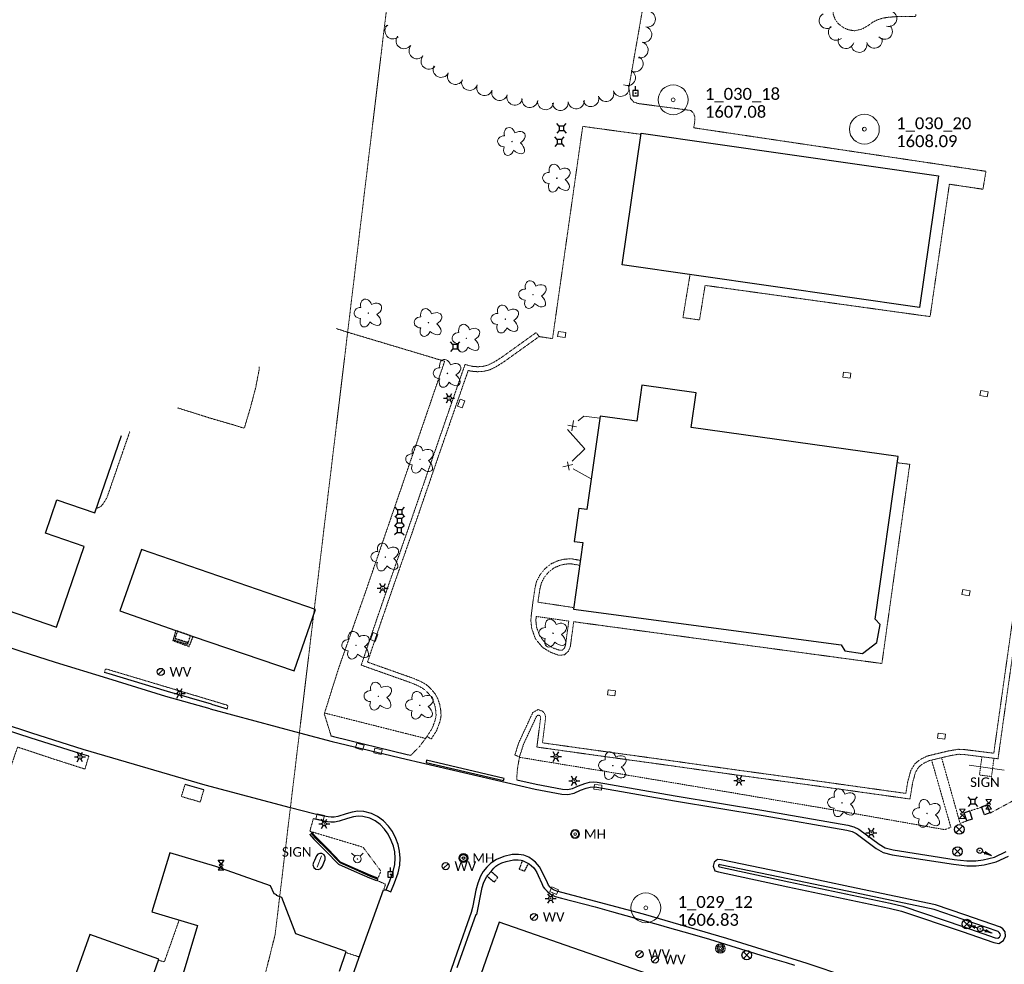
# Model space of a CAD drawing. Extents: x 386237 to 390135, y 96958 to 113752.
# Tile 23 of 116: x 387263 to 387758, y 99122 to 99596. Entities that reach past the tile are written whole.
import ezdxf
from ezdxf.enums import TextEntityAlignment as Align
from ezdxf.lldxf.tags import DXFTag

# ---------------------------------------------------------------- set-up
doc = ezdxf.new("R2010")
doc.units = 0
doc.header["$MEASUREMENT"] = 0
for name, pattern in [('Wisdot1', [0.0625, 0.03125, -0.03125]), ('Wisdot3', [0.1875, 0.125, -0.0625]), ('Wisdot5', [0.1, 0.05, -0.05])]:
    doc.linetypes.add(name, pattern=pattern)
for name, color, linetype, lineweight in [('E_BLD', 231, 'Continuous', 25), ('E_BLD_HvyDash', 231, 'Wisdot3', 25), ('E_BLD_Steps', 31, 'Wisdot1', 25), ('E_DRN', 41, 'Continuous', 18), ('E_DWY', 51, 'Wisdot3', 18), ('E_LAND_Vegetation', 81, 'Continuous', 18), ('E_LTG', 21, 'Continuous', 25), ('E_MAP_Limits', 81, 'Wisdot3', 18), ('E_MAP_PassPoints', 41, 'Continuous', 18), ('E_MISCPROP', 31, 'Continuous', 18), ('E_MISCPROP_Railing', 31, 'Continuous', 18), ('E_PATH_Sidewalk', 51, 'Wisdot5', 18), ('E_RDWY', 21, 'Continuous', 25), ('E_RDWY_AsphConc', 201, 'Continuous', 25), ('E_RDWY_C_and_G', 21, 'Continuous', 25), ('E_SGN', 21, 'Continuous', 18), ('E_SIG', 171, 'Continuous', 30), ('E_UTL_AG', 31, 'Continuous', 18), ('E_UTL_AG_Bold', 31, 'Continuous', 25), ('E_UTL_E_Bold', 231, 'Continuous', 25), ('E_UTL_EPowerPole', 231, 'Eelec', 25), ('E_UTL_MH', 31, 'Continuous', 18), ('E_UTL_SAN', 81, 'Continuous', 25), ('E_UTL_W', 171, 'Continuous', 25), ('E_UTL_WHydrant', 131, 'Continuous', 18), ('E_WAL', 41, 'Continuous', 25)]:
    doc.layers.add(name, color=color, linetype=linetype, lineweight=lineweight)
doc.styles.add('CalibriLight', font='calibril.ttf')
tags = doc.linetypes.add('Eelec', pattern='A,0.275,-0.05,["E",CalibriLight,S=0.07,R=0,X=-0.025,Y=-0.035],-0.05,0.875', length=1.25).pattern_tags.tags
tags[6] = DXFTag(74, 10)

# ---------------------------------------------------------------- blocks, each defined once
blk = doc.blocks.new('PP')
at = {"layer": 'E_MAP_PassPoints', "lineweight": 0}
for radius in [7.5, 0.96]:
    blk.add_circle((0, 0), radius, dxfattribs=at)
blk = doc.blocks.new('INLET')
at = {"color": 0, "linetype": 'ByBlock', "lineweight": -2, "transparency": 16777216, "flags": 128}
blk.add_lwpolyline([(-7.5, 10), (7.5, 10), (7.5, 0), (-7.5, 0)], close=True, dxfattribs=at)
blk = doc.blocks.new('LPOL')
at = {"color": 0, "linetype": 'ByBlock', "lineweight": -2, "transparency": 16777216}
for p, q in [((-4, 0), (-1.5, 0)), ((-0.75, 1.3), (-2, 3.46)), ((0.75, 1.3), (2, 3.46)), ((1.5, 0), (4, 0)), ((-2, -3.46), (-0.75, -1.3)), ((2, -3.46), (0.75, -1.3))]:
    blk.add_line(p, q, dxfattribs=at)
for radius in [1.5, 1.5, 1.5, 0.125]:
    blk.add_circle((0, 0), radius, dxfattribs=at)
blk = doc.blocks.new('MH')
at = {"color": 0, "linetype": 'ByBlock', "lineweight": -2, "transparency": 16777216}
for radius in [5, 4, 1.5]:
    blk.add_circle((0, 0), radius, dxfattribs=at)
at = {"color": 0, "linetype": 'ByBlock', "lineweight": -2, "transparency": 16777216, "style": 'CalibriLight'}
blk.add_text('MH', height=10.8, dxfattribs=at).set_placement((10, 0), align=Align.MIDDLE_LEFT)
blk = doc.blocks.new('MTR')
at = {"color": 0, "linetype": 'ByBlock', "lineweight": -2, "transparency": 16777216, "flags": 128}
for points in [[(-3.8, 6.5), (3.8, 6.5), (0, 1.2)], [(-3.8, -6.5), (3.8, -6.5), (0, -1.2)]]:
    blk.add_lwpolyline(points, close=True, dxfattribs=at)
at = {"color": 0, "linetype": 'ByBlock', "lineweight": -2, "transparency": 16777216}
blk.add_ellipse((0, 0), major_axis=(2.5, 0), ratio=0.5, dxfattribs=at)
blk = doc.blocks.new('PBX')
at = {"color": 0, "linetype": 'ByBlock', "lineweight": -2, "transparency": 16777216}
for p, q in [((4.9, 5.1), (-5.1, -5.1)), ((-5.1, 5), (5, -5.2))]:
    blk.add_line(p, q, dxfattribs=at)
blk.add_circle((0, 0), 7.21, dxfattribs=at)
blk = doc.blocks.new('PED')
at = {"color": 0, "linetype": 'ByBlock', "lineweight": -2, "transparency": 16777216}
for p, q in [((-2.5, 2.5), (-5.3, 5.3)), ((2.5, 2.5), (5.3, 5.3)), ((-2.5, -2.5), (-5.3, -5.3)), ((2.5, -2.5), (5.3, -5.3))]:
    blk.add_line(p, q, dxfattribs=at)
at = {"color": 0, "linetype": 'ByBlock', "lineweight": -2, "transparency": 16777216, "flags": 128}
blk.add_lwpolyline([(-2.5, -2.5), (2.5, -2.5), (2.5, 2.5), (-2.5, 2.5)], close=True, dxfattribs=at)
blk = doc.blocks.new('POLE')
at = {"color": 0, "linetype": 'ByBlock', "lineweight": -2, "transparency": 16777216}
for radius in [4.46, 3.35, 2.23, 1.12]:
    blk.add_circle((0, 0), radius, dxfattribs=at)
blk = doc.blocks.new('PPOL')
at = {"color": 0, "linetype": 'ByBlock', "lineweight": -2, "transparency": 16777216}
blk.add_line((-0.1, 4.5), (-0.1, 11.6), dxfattribs=at)
at = {"color": 0, "linetype": 'ByBlock', "lineweight": -2, "transparency": 16777216, "flags": 128}
blk.add_lwpolyline([(-4.6, -4.5), (4.4, -4.5), (4.4, 4.5), (-4.6, 4.5)], close=True, dxfattribs=at)
at = {"color": 0, "linetype": 'ByBlock', "lineweight": -2, "transparency": 16777216}
blk.add_circle((0, 0), 0.582, dxfattribs=at)
blk = doc.blocks.new('SIGN')
at = {"color": 0, "linetype": 'ByBlock', "lineweight": -2, "transparency": 16777216, "style": 'CalibriLight'}
blk.add_text('SIGN', height=12, dxfattribs=at).set_placement((0, 0), align=Align.MIDDLE_CENTER)
blk = doc.blocks.new('DTRE')
at = {"color": 0, "linetype": 'ByBlock', "lineweight": -2, "transparency": 16777216}
blk.add_circle((-0.18, 0), 0.183, dxfattribs=at)
for centre, major_axis, ratio in [((-1.87, 5.32), (1.36, -4.98), 0.782863), ((4.06, 2.74), (-5.27, -2.93), 0.691916), ((-5.87, 0.15), (4.93, -0.12), 0.832022), ((-2.49, -5.24), (1.8, 4.86), 0.716896), ((3.54, -3.71), (-5.01, 4.58), 0.560249)]:
    blk.add_ellipse(centre, major_axis=major_axis, ratio=ratio, start_param=1.570796, end_param=4.712389, dxfattribs=at)
blk = doc.blocks.new('SAMH')
at = {"color": 0, "linetype": 'ByBlock', "lineweight": -2, "transparency": 16777216}
for radius in [5, 4, 1.5]:
    blk.add_circle((0, 0), radius, dxfattribs=at)
at = {"color": 0, "linetype": 'ByBlock', "lineweight": -2, "transparency": 16777216, "style": 'CalibriLight'}
blk.add_text('MH', height=10.8, dxfattribs=at).set_placement((10, 0), align=Align.MIDDLE_LEFT)
blk = doc.blocks.new('WV')
at = {"color": 0, "linetype": 'ByBlock', "lineweight": -2, "transparency": 16777216}
blk.add_line((-2.8, -2.8), (2.8, 2.8), dxfattribs=at)
blk.add_circle((0, 0), 4, dxfattribs=at)
at = {"color": 0, "linetype": 'ByBlock', "lineweight": -2, "transparency": 16777216, "style": 'CalibriLight'}
blk.add_text('WV', height=10.8, dxfattribs=at).set_placement((10, 0), align=Align.MIDDLE_LEFT)
blk = doc.blocks.new('HYD')
at = {"color": 0, "linetype": 'ByBlock', "lineweight": -2, "transparency": 16777216}
for p, q in [((-3.8, 3.8), (-8.3, 8.3)), ((3.8, 3.8), (8.3, 8.3))]:
    blk.add_line(p, q, dxfattribs=at)
for radius in [5.48, 0.42]:
    blk.add_circle((0, 0), radius, dxfattribs=at)

msp = doc.modelspace()

# ---------------------------------------------------------------- linework, layer by layer
at = {"layer": 'E_BLD'}
for p, q in [((387566.2, 99473.28), (387575.7, 99539.42)), ((387575.7, 99539.42), (387725.21, 99517.92)), ((387725.21, 99517.92), (387715.7, 99451.79)), ((387725.21, 99517.92), (387725.21, 99517.92)), ((387715.7, 99451.79), (387566.2, 99473.28)), ((387566.2, 99473.28), (387566.2, 99473.28)), ((387715.7, 99451.79), (387715.7, 99451.79)), ((387576.03, 99412.77), (387573.47, 99394.59)), ((387603.38, 99408.93), (387576.03, 99412.77)), ((387600.93, 99391.48), (387603.38, 99408.93)), ((387603.38, 99408.93), (387603.38, 99408.93)), ((387555.03, 99397.19), (387548.41, 99350.12)), ((387573.47, 99394.59), (387555.03, 99397.19)), ((387555.03, 99397.19), (387555.03, 99397.19)), ((387573.47, 99394.59), (387573.47, 99394.59)), ((387704.93, 99376.85), (387600.93, 99391.48)), ((387600.93, 99391.48), (387600.93, 99391.48)), ((387301.04, 99348.55), (387314.4, 99387.39)), ((387693.43, 99295.06), (387704.93, 99376.85)), ((387276.13, 99338.25), (387281.93, 99355.12)), ((387281.93, 99355.12), (387281.93, 99355.12)), ((387281.93, 99355.12), (387301.04, 99348.55)), ((387544.37, 99350.69), (387542.04, 99334.13)), ((387548.41, 99350.12), (387544.37, 99350.69)), ((387544.37, 99350.69), (387544.37, 99350.69)), ((387548.41, 99350.12), (387548.41, 99350.12)), ((387295.59, 99331.55), (387276.13, 99338.25)), ((387546.44, 99333.66), (387541.68, 99300.12)), ((387542.04, 99334.13), (387542.04, 99334.13)), ((387542.04, 99334.13), (387546.44, 99333.66)), ((387281.64, 99291), (387295.59, 99331.55)), ((387295.59, 99331.55), (387295.59, 99331.55)), ((387324.37, 99330.01), (387313.62, 99299.17)), ((387411.88, 99299.96), (387324.37, 99330.01)), ((387219.99, 99312.2), (387281.64, 99291)), ((387313.62, 99299.17), (387341.71, 99289.39)), ((387401.28, 99269.07), (387411.88, 99299.96)), ((387541.68, 99300.12), (387676.3, 99282.19)), ((387541.68, 99300.12), (387541.68, 99300.12)), ((387695.84, 99292.35), (387693.43, 99295.06)), ((387693.43, 99295.06), (387693.43, 99295.06)), ((387281.64, 99291), (387281.64, 99291)), ((387341.71, 99289.39), (387350.44, 99286.32)), ((387694.27, 99283.26), (387695.84, 99292.35)), ((387695.84, 99292.35), (387695.84, 99292.35)), ((387350.44, 99286.32), (387401.28, 99269.07)), ((387687, 99277.84), (387694.27, 99283.26)), ((387676.3, 99282.19), (387676.3, 99282.19)), ((387676.3, 99282.19), (387678.15, 99279.22)), ((387678.15, 99279.22), (387678.15, 99279.22)), ((387678.15, 99279.22), (387687, 99277.84)), ((387687, 99277.84), (387687, 99277.84)), ((387338.65, 99177.61), (387329.7, 99147.93)), ((387361.81, 99170.62), (387338.65, 99177.61)), ((387389.34, 99160.92), (387361.81, 99170.62)), ((387391.2, 99156.88), (387389.34, 99160.92)), ((387392.47, 99156.38), (387391.2, 99156.88)), ((387392.38, 99156.1), (387392.47, 99156.38)), ((387394.95, 99155.15), (387392.38, 99156.1)), ((387402.13, 99136.77), (387394.95, 99155.15)), ((387329.7, 99147.93), (387352.68, 99141)), ((387352.68, 99141), (387329.15, 99062.97)), ((387504.22, 99142.72), (387457.88, 99010.66)), ((387638.07, 99096.24), (387504.22, 99142.72)), ((387298.38, 99136.44), (387278.06, 99078.95)), ((387333.2, 99124.14), (387298.38, 99136.44)), ((387427.34, 99127.9), (387402.13, 99136.77)), ((387312.89, 99066.64), (387333.2, 99124.14)), ((387333.2, 99124.14), (387333.2, 99124.14)), ((387423.93, 99118.11), (387427.34, 99127.9))]:
    msp.add_line(p, q, dxfattribs=at)
at = {"layer": 'E_BLD_HvyDash', "flags": 128}
for points in [[(387341.71, 99289.39), (387340.24, 99284.35)], [(387340.24, 99284.35), (387348.35, 99281.34)], [(387348.35, 99281.34), (387350.44, 99286.32)], [(387515.97, 99173.68), (387514.35, 99169.36)], [(387514.35, 99169.36), (387517.14, 99168.43)], [(387517.14, 99168.43), (387519.03, 99172.16)], [(387498.24, 99165.82), (387501.85, 99162.84)], [(387503.61, 99165.23), (387500.21, 99168.19)], [(387501.85, 99162.84), (387503.61, 99165.23)]]:
    msp.add_lwpolyline(points, dxfattribs=at)
at = {"layer": 'E_BLD_Steps', "flags": 128}
for points in [[(387341.36, 99285.44), (387342.56, 99288.99)], [(387349.07, 99286.72), (387342.56, 99288.99)], [(387341.14, 99284.39), (387341.4, 99285.26)], [(387347.61, 99282.29), (387341.14, 99284.39)], [(387341.36, 99285.44), (387347.93, 99283.3)], [(387341.4, 99285.26), (387341.36, 99285.44)], [(387347.88, 99283.14), (387341.4, 99285.26)], [(387347.61, 99282.29), (387347.88, 99283.14)], [(387347.88, 99283.14), (387347.93, 99283.3)], [(387347.93, 99283.3), (387349.07, 99286.72)]]:
    msp.add_lwpolyline(points, dxfattribs=at)
at = {"layer": 'E_DWY', "flags": 128}
for points in [[(387602.13, 99542.12), (387602.69, 99545.55), (387602.66, 99547.59), (387602.07, 99549.43), (387600.71, 99550.85), (387574.21, 99554.31), (387572.03, 99555.07), (387570.35, 99556.9), (387569.51, 99562.51), (387570.07, 99565.4), (387578.04, 99611.14), (387579.03, 99619.31), (387580.42, 99661.95), (387581.14, 99664.56), (387582.77, 99666.01), (387591.27, 99671.45), (387592.69, 99673.68), (387593.06, 99677.06), (387593.63, 99684.18), (387593.94, 99686.53), (387595.26, 99688.17), (387596.64, 99689.16), (387598.85, 99689.64), (387624.72, 99689.47), (387627.45, 99689.05), (387629.57, 99688.06), (387631.87, 99686.65), (387634.57, 99685.78), (387643.57, 99685.23), (387644.45, 99685.23), (387645.01, 99684.54), (387645.22, 99682.89), (387642.52, 99632.49), (387642.84, 99631.35), (387673.7, 99609.75), (387673.92, 99607.95), (387673.27, 99606.15), (387672.53, 99603.69), (387672.06, 99601.53), (387672.36, 99598.86), (387673.45, 99596.26), (387674.99, 99594.35), (387677.48, 99592.45), (387679.9, 99591.41), (387683.07, 99590.88), (387687, 99591.86), (387689.98, 99593.64), (387692.24, 99595.29), (387694.55, 99596.43), (387697.25, 99597.23), (387699.55, 99597.65), (387704.1, 99598.03), (387713.78, 99598.11), (387713.77, 99599.26)], [(387524.38, 99437.15), (387531.14, 99436.11), (387546.31, 99542.83), (387575.62, 99538.84)], [(387600.28, 99468.38), (387596.7, 99446.69), (387605.05, 99445.5), (387607.85, 99462.88), (387721, 99447.19), (387730.69, 99513.75), (387747.57, 99511.23), (387749.09, 99520.25), (387602.13, 99542.12)], [(387514.53, 99225.91), (387512.15, 99226.68), (387514.21, 99233.06), (387521.21, 99248.12), (387523.83, 99249.59), (387526.1, 99248.76), (387527.31, 99247.36), (387527.7, 99245.77), (387526.05, 99232.88), (387553.09, 99229.09), (387587.79, 99224.31), (387622.72, 99219.37), (387662.59, 99213.92), (387708.8, 99207.45), (387709.79, 99213.5), (387711.29, 99218.97), (387713.35, 99222.37), (387716.13, 99224.57), (387719.56, 99226.24), (387730.27, 99228.81), (387735.15, 99229.64), (387738.42, 99229.47), (387753.02, 99227.64), (387757.36, 99258.54), (387763.56, 99302.36), (387770.21, 99349.84), (387774.98, 99384.14), (387777.35, 99401.49), (387768.74, 99402.58), (387766.58, 99403.48), (387764.75, 99405.28), (387763.7, 99407.68), (387763.45, 99409.92), (387763.55, 99411.33), (387764.05, 99416.08), (387765.36, 99418.24), (387767.52, 99420.05), (387769.98, 99420.65), (387771.78, 99420.74), (387783.9, 99419.29), (387786.99, 99444.62), (387789.88, 99468.53), (387790.86, 99477.67), (387776.19, 99478.98), (387774.05, 99479.8), (387772.71, 99481.92), (387772.32, 99483.78), (387772.54, 99485.85), (387773.71, 99487.83), (387775.57, 99489.29), (387777.24, 99489.7), (387778.85, 99489.99), (387787.23, 99490.42), (387792.11, 99490.31), (387796.27, 99489.57), (387800.11, 99488.38), (387804.02, 99486.62), (387802.99, 99484.34)], [(387514.53, 99225.91), (387516.54, 99232.15), (387523.13, 99246.33), (387524.05, 99246.85), (387524.64, 99246.63), (387525.02, 99246.19), (387525.16, 99245.63), (387523.26, 99230.75), (387552.75, 99226.62), (387587.45, 99221.83), (387622.38, 99216.89), (387662.25, 99211.44), (387710.88, 99204.64), (387712.24, 99212.96), (387713.61, 99217.97), (387715.26, 99220.69), (387717.47, 99222.45), (387720.41, 99223.87), (387730.78, 99226.36), (387735.3, 99227.13), (387738.2, 99226.98), (387755.15, 99224.86), (387759.83, 99258.19), (387766.04, 99302.01), (387772.68, 99349.5), (387777.46, 99383.8), (387780.17, 99403.65), (387769.39, 99405.02), (387767.99, 99405.6), (387766.84, 99406.73), (387766.14, 99408.33), (387765.96, 99409.98), (387766.04, 99411.12), (387766.48, 99415.26), (387767.28, 99416.6), (387768.67, 99417.76), (387770.34, 99418.16), (387771.69, 99418.23), (387786.08, 99416.51), (387789.48, 99444.32), (387792.37, 99468.24), (387793.62, 99479.93), (387776.76, 99481.44), (387775.72, 99481.84), (387775.06, 99482.88), (387774.85, 99483.91), (387774.97, 99485.05), (387775.62, 99486.16), (387776.69, 99486.99), (387777.76, 99487.25), (387779.13, 99487.5), (387787.27, 99487.92), (387791.86, 99487.82), (387795.68, 99487.14), (387799.22, 99486.03), (387802.99, 99484.34)], [(387428.1, 99439.33), (387422.42, 99441.14)], [(387419.8, 99236.34), (387416.36, 99247.44), (387423.55, 99270.32), (387436.26, 99306.34), (387455.88, 99363.4), (387476.89, 99424.73), (387428.1, 99439.33)], [(387468.01, 99236.08), (387470.63, 99240.24), (387472.12, 99244.34), (387472.58, 99246.65), (387472.44, 99248.86), (387472.01, 99251.41), (387471.08, 99254.17), (387470.15, 99255.92), (387468.78, 99257.6), (387467.29, 99259.18), (387465.94, 99260.25), (387463.65, 99261.5), (387460.38, 99262.93), (387434.94, 99271.94), (387440.61, 99288.8), (387448.38, 99311.38), (387458.35, 99339.88), (387470.94, 99376.45), (387479.34, 99400.75), (387487.13, 99423.12), (387490.79, 99422.2), (387493.39, 99421.98), (387496, 99422.11), (387498.65, 99422.77), (387501.63, 99424.25), (387505.49, 99426.67), (387522.92, 99439.18), (387524.38, 99437.15)], [(387468.01, 99236.08), (387470.12, 99234.75), (387472.89, 99239.13), (387474.53, 99243.66), (387475.1, 99246.48), (387474.93, 99249.15), (387474.44, 99252.02), (387473.38, 99255.16), (387472.24, 99257.31), (387470.66, 99259.25), (387468.99, 99261.03), (387467.32, 99262.34), (387464.75, 99263.74), (387461.3, 99265.25), (387438.09, 99273.48), (387442.98, 99288), (387450.74, 99310.56), (387460.72, 99339.06), (387473.3, 99375.64), (387481.71, 99399.93), (387488.74, 99420.14), (387490.38, 99419.73), (387493.34, 99419.48), (387496.36, 99419.63), (387499.51, 99420.41), (387502.85, 99422.06), (387506.88, 99424.59), (387524.38, 99437.15)], [(387383.66, 99421.85), (387383.6, 99420.44), (387381.81, 99411.25), (387379.04, 99400.79), (387376.12, 99391.04), (387371.5, 99392.5), (387359.78, 99395.9), (387342.43, 99401.33)], [(387318.59, 99389.47), (387307.05, 99356.17), (387305.13, 99353.03), (387303.93, 99351.69), (387302.74, 99351.08), (387301.84, 99350.88)], [(387704.49, 99373.7), (387710.77, 99372.95), (387696.75, 99272.76), (387541.77, 99293.77)], [(387545.16, 99324.62), (387540.48, 99325.41), (387537.44, 99325.26), (387534.26, 99324.58), (387530.47, 99322.94), (387527.35, 99320.43), (387524.83, 99317.39), (387523.15, 99314.11), (387522.39, 99311.13), (387521.28, 99303.84), (387520.39, 99296.59)], [(387544.81, 99322.15), (387540.33, 99322.9), (387537.77, 99322.77), (387535.02, 99322.19), (387531.77, 99320.78), (387529.11, 99318.64), (387526.93, 99316.01), (387525.5, 99313.22), (387524.84, 99310.63), (387523.77, 99303.6), (387541.78, 99300.88)], [(387520.39, 99296.59), (387520.25, 99294.23), (387520.68, 99290.34), (387522.57, 99285.12), (387526.14, 99280.81), (387530.4, 99278.29), (387534.16, 99276.94), (387537.14, 99277.1), (387539.18, 99279.02), (387540.08, 99281.26), (387541.77, 99293.77)], [(387522.89, 99296.44), (387522.76, 99294.29), (387523.13, 99290.92), (387524.78, 99286.38), (387527.79, 99282.74), (387531.47, 99280.56), (387534.53, 99279.46), (387536.1, 99279.55), (387537.07, 99280.46), (387537.65, 99281.91), (387539.29, 99294.1)], [(387367.59, 99250.04), (387367.82, 99251.35), (387367.27, 99251.91), (387307.11, 99269.89), (387306.5, 99270.01), (387306.19, 99269.71), (387305.82, 99268.29)], [(387468.01, 99236.08), (387464.27, 99231.05), (387459.92, 99226.64)], [(387297.95, 99226.19), (387295.97, 99219.69), (387281.27, 99224.41), (387262.13, 99230.75), (387230.68, 99139.4)], [(387514.53, 99225.91), (387513.48, 99219.88), (387513.11, 99214.33)], [(387355.78, 99209.24), (387353.95, 99203.12), (387344.48, 99205.89), (387346.36, 99212)], [(387409.08, 99188.42), (387410.81, 99194.63)], [(387442.9, 99163.68), (387447.16, 99161.76), (387446.21, 99158.97)], [(387333.01, 99123.59), (387335.91, 99122.71), (387343.39, 99143.8)], [(387427.47, 99127.36), (387433.91, 99125.24)]]:
    msp.add_lwpolyline(points, dxfattribs=at)
at = {"layer": 'E_LAND_Vegetation'}
for centre, radius, start, end in [((387578.86, 99596.75), 4, 258.499, 78.4837), ((387669.17, 99596.02), 3.97, 120.1696, 300.1543), ((387700.26, 99597), 3.97, 253.7528, 73.7375), ((387445.59, 99596.8), 4, 284.5328, 311.2471), ((387450.87, 99590.79), 4, 131.2624, 311.2471), ((387577.06, 99589.02), 4, 256.6148, 76.5994), ((387673.79, 99590.09), 3.97, 131.1193, 311.1039), ((387698.07, 99590.58), 3.97, 224.3515, 44.3362), ((387456.46, 99585.86), 4, 144.7605, 324.7452), ((387575.21, 99581.24), 4, 256.6148, 76.5994), ((387678.73, 99585.93), 3.97, 164.9383, 344.923), ((387685.32, 99584.02), 3.97, 195.1717, 15.1564), ((387692.99, 99586.1), 3.97, 195.1717, 15.1564), ((387462.95, 99580.85), 4, 139.0843, 319.0689), ((387468.99, 99575.61), 4, 139.0843, 319.0689), ((387572.66, 99574.32), 4, 241.3385, 61.3232), ((387475.11, 99571.46), 4, 153.831, 333.8156), ((387482.29, 99567.93), 4, 153.831, 333.8156), ((387568.82, 99567.3), 4, 241.3385, 61.3232), ((387489.41, 99564.94), 4, 161.1114, 341.096), ((387496.98, 99562.35), 4, 161.1114, 341.096), ((387504.51, 99559.87), 4, 162.9888, 342.9735), ((387558.01, 99559.35), 4, 198.8277, 18.8124), ((387565.58, 99561.93), 4, 198.8277, 18.8124), ((387512.16, 99557.52), 4, 162.9888, 342.9735), ((387519.72, 99556.32), 4, 172.0943, 352.0789), ((387527.64, 99555.22), 4, 172.0943, 352.0789), ((387535.08, 99554.83), 4, 185.7162, 5.7009), ((387543.04, 99555.63), 4, 185.7162, 5.7009), ((387550.44, 99556.77), 4, 198.8277, 18.8124)]:
    msp.add_arc(centre, radius, start, end, dxfattribs=at)
at = {"layer": 'E_MAP_Limits', "lineweight": 0, "flags": 128}
for points in [[(387476.49, 99978.43), (387451.48, 99633.49), (387391.63, 99136.43)], [(387311.17, 98861.57), (387365.19, 99030.83), (387391.63, 99136.43)]]:
    msp.add_lwpolyline(points, dxfattribs=at)
at = {"layer": 'E_MISCPROP_Railing'}
for p, q in [((387538.78, 99392.55), (387543.12, 99391.81)), ((387540.76, 99389.82), (387541.65, 99394.87)), ((387541.32, 99372.77), (387536.31, 99371.68)), ((387539.54, 99369.9), (387538.58, 99374.19))]:
    msp.add_line(p, q, dxfattribs=at)
at = {"layer": 'E_MISCPROP_Railing', "flags": 128}
for points in [[(387544.01, 99394.77), (387546.95, 99397.16), (387554.88, 99396.12)], [(387545.53, 99382.79), (387538.63, 99390.42), (387538.69, 99390.46)], [(387540.94, 99374.58), (387547.45, 99380.67), (387545.53, 99382.79)], [(387550.59, 99365.61), (387541.51, 99370.6)]]:
    msp.add_lwpolyline(points, dxfattribs=at)
at = {"layer": 'E_PATH_Sidewalk', "flags": 128}
for points in [[(387726.77, 99225.4), (387736.08, 99192.37), (387739.35, 99193.56), (387738.17, 99197.75), (387749.74, 99201.42), (387751.25, 99197.57), (387767.34, 99206.26), (387779.35, 99291.38), (387782.52, 99313.05), (387785.25, 99312.76), (387795.44, 99390.99), (387806.01, 99472.45), (387806.22, 99476.26), (387806, 99479.39), (387805.25, 99482.8)], [(387539.29, 99294.1), (387522.89, 99296.44)], [(387416.5, 99247.87), (387467.26, 99235.08)], [(387514.48, 99225.61), (387560.47, 99218.04), (387606.83, 99210.26), (387670.6, 99199.47), (387728.35, 99189.23), (387731.44, 99190.41), (387721.76, 99224.2)], [(387747.03, 99225.87), (387745.81, 99216.72), (387751.87, 99215.92), (387753.12, 99225.11)], [(387409.08, 99188.42), (387435.86, 99180.39), (387444.52, 99168.8), (387444.67, 99168.02), (387442.95, 99163.66)]]:
    msp.add_lwpolyline(points, dxfattribs=at)
at = {"layer": 'E_RDWY', "flags": 128}
for points in [[(387358.92, 99249.9), (387336.74, 99256.24), (387307.46, 99265.16), (387281.16, 99273.35), (387263.86, 99278.79), (387231.12, 99289.86), (387217.4, 99294.71), (387190.88, 99303.82), (387169.15, 99311.58), (387136.8, 99323.08), (387111.73, 99331.66), (387088.64, 99339.67), (387063.88, 99348.48), (387038.98, 99357.32), (387014.98, 99365.59), (386990.37, 99374.26), (386967.33, 99382.32), (386939.46, 99392), (386899.94, 99405.87), (386856.43, 99420.92), (386836.74, 99427.87), (386776.86, 99448.84), (386745.89, 99459.7), (386734.25, 99463.69)], [(387359.61, 99252.31), (387337.45, 99258.64), (387308.2, 99267.55), (387305.82, 99268.29)], [(387358.92, 99249.9), (387403.85, 99237.93), (387420.3, 99233.63), (387457.52, 99224.63), (387522.46, 99209.6), (387535.82, 99207.08), (387538.87, 99206.91), (387541.98, 99207.6), (387545.16, 99209.01), (387548.08, 99210.07), (387550.11, 99210.54), (387551.87, 99210.69), (387553.38, 99210.64), (387592.43, 99203.76), (387637.01, 99196.35), (387679.06, 99189.02), (387681.74, 99188.32), (387683.78, 99187.3), (387693.95, 99179.82), (387697.36, 99177.76), (387701.99, 99176.64), (387732.74, 99171.79), (387739.41, 99171.05), (387744.22, 99171.03), (387748.11, 99171.55), (387754.26, 99173.08), (387760.4, 99175.96)], [(387359.61, 99252.31), (387367.59, 99250.04)], [(387297.95, 99226.19), (387294.45, 99227.22), (387268.53, 99235.38), (387238.79, 99245.01)], [(387356.49, 99211.64), (387295.18, 99229.61), (387269.29, 99237.76), (387239.58, 99247.39)], [(387403.85, 99237.93), (387420.3, 99233.63), (387457.52, 99224.63), (387522.46, 99209.6), (387535.82, 99207.08), (387538.87, 99206.91), (387541.98, 99207.6), (387545.16, 99209.01), (387548.08, 99210.07), (387550.11, 99210.54), (387551.87, 99210.69), (387553.38, 99210.64), (387592.43, 99203.76), (387637.01, 99196.35), (387679.06, 99189.02), (387681.74, 99188.32), (387683.78, 99187.3), (387693.95, 99179.82), (387697.36, 99177.76), (387701.99, 99176.64), (387732.74, 99171.79), (387739.41, 99171.05), (387744.22, 99171.03), (387748.11, 99171.55), (387754.26, 99173.08), (387760.4, 99175.96)], [(387419.67, 99236.38), (387419.8, 99236.34), (387420.91, 99236.05), (387458.1, 99227.06), (387459.92, 99226.64)], [(387419.8, 99236.34), (387420.91, 99236.05), (387458.1, 99227.06), (387459.92, 99226.64)], [(387513.11, 99214.33), (387522.98, 99212.05), (387536.12, 99209.56), (387538.66, 99209.43), (387541.19, 99209.99), (387544.23, 99211.33), (387547.36, 99212.47), (387549.72, 99213.02), (387551.8, 99213.19), (387553.65, 99213.13), (387592.85, 99206.23), (387637.42, 99198.82), (387679.59, 99191.47), (387682.63, 99190.67), (387685.09, 99189.44), (387695.34, 99181.91), (387698.33, 99180.1), (387702.48, 99179.09), (387733.07, 99174.27), (387739.55, 99173.55), (387744.06, 99173.53), (387747.64, 99174.01), (387753.42, 99175.45), (387759.22, 99178.17)], [(387355.78, 99209.24), (387346.36, 99212)], [(387447.55, 99158.98), (387449.86, 99158.04), (387451.69, 99162.56), (387453.47, 99167.49), (387454.3, 99171.31), (387454.53, 99174.93), (387454.24, 99178.43), (387453.57, 99181.74), (387452.29, 99184.78), (387450.59, 99188.22), (387448.6, 99191.02), (387446.15, 99193.69), (387443.2, 99195.77), (387440.15, 99197.38), (387436.19, 99198.41), (387433.17, 99198.58), (387430.41, 99198.04), (387427.32, 99197.19), (387423.17, 99195.86), (387421.33, 99195.53), (387419.76, 99195.54), (387418.31, 99195.65), (387415.29, 99196.22), (387411.15, 99197.11), (387399.32, 99200.25), (387356.49, 99211.64)], [(387447.55, 99158.98), (387449.86, 99158.04), (387451.69, 99162.56), (387453.47, 99167.49), (387454.3, 99171.31), (387454.53, 99174.93), (387454.24, 99178.43), (387453.57, 99181.74), (387452.29, 99184.78), (387450.59, 99188.22), (387448.6, 99191.02), (387446.15, 99193.69), (387443.2, 99195.77), (387440.15, 99197.38), (387436.19, 99198.41), (387433.17, 99198.58), (387430.41, 99198.04), (387427.32, 99197.19), (387423.17, 99195.86), (387421.33, 99195.53), (387419.76, 99195.54), (387418.31, 99195.65), (387415.29, 99196.22), (387411.15, 99197.11), (387399.32, 99200.25)], [(387447.55, 99158.98), (387449.36, 99163.46), (387451.06, 99168.19), (387451.82, 99171.66), (387452.02, 99174.91), (387451.76, 99178.08), (387451.16, 99181), (387450.02, 99183.74), (387448.44, 99186.93), (387446.66, 99189.45), (387444.49, 99191.8), (387441.89, 99193.64), (387439.24, 99195.03), (387435.8, 99195.92), (387433.34, 99196.07), (387430.98, 99195.61), (387428.03, 99194.79), (387423.78, 99193.43), (387421.54, 99193.02), (387419.66, 99193.04), (387417.99, 99193.16), (387414.79, 99193.77), (387410.81, 99194.63)], [(387679.18, 99115.23), (387659.25, 99121.95), (387618.82, 99134.58), (387576.81, 99146.77), (387533.27, 99158.37), (387531.69, 99159.02), (387530.66, 99159.58), (387529.9, 99160.33), (387529.18, 99161.27), (387528.53, 99162.47), (387526.36, 99167.05), (387524.51, 99170.46), (387522.56, 99172.81), (387521, 99174.13), (387519.2, 99175.31), (387516.74, 99176.35), (387514.02, 99176.81), (387510.81, 99176.8), (387506.64, 99175.81), (387503.02, 99174.28), (387500.17, 99172.38), (387498.11, 99170.44), (387496.32, 99168.21), (387494.98, 99165.76), (387493.51, 99162.32), (387492.54, 99158.8), (387491.85, 99155.21), (387490.81, 99150.16), (387490.2, 99147.64), (387483.06, 99127.05), (387472.76, 99097.59)], [(387738.41, 99146.46), (387723.74, 99151.46), (387683.83, 99159.87), (387645.98, 99167.8), (387615.93, 99174.04), (387614.16, 99174.3), (387612.44, 99172.83), (387611.9, 99170.93), (387612.82, 99168.6), (387614.52, 99168.08), (387649.39, 99160.48), (387700.34, 99149.77), (387706.57, 99148.32), (387737.12, 99138)], [(387737.61, 99144.09), (387723.08, 99149.04), (387683.32, 99157.42), (387645.47, 99165.35), (387615.5, 99171.58), (387614.92, 99171.67), (387614.64, 99171.42), (387614.54, 99171.06), (387614.7, 99170.64), (387615.15, 99170.5), (387649.91, 99162.93), (387700.88, 99152.21), (387707.25, 99150.73), (387737.92, 99140.36)], [(387421.69, 99089.7), (387432.81, 99122.24), (387446.21, 99158.97), (387447.64, 99158.94)], [(387737.1, 99138), (387753.13, 99132.45), (387755.64, 99132), (387757.91, 99133.5), (387758.84, 99135.59), (387758.78, 99137.77), (387757.5, 99139.3), (387756.47, 99140.17), (387738.43, 99146.46)], [(387737.92, 99140.36), (387753.76, 99134.87), (387755.09, 99134.64), (387755.92, 99135.19), (387756.32, 99136.09), (387756.3, 99136.83), (387755.72, 99137.53), (387755.2, 99137.97), (387737.61, 99144.09)]]:
    msp.add_lwpolyline(points, dxfattribs=at)
at = {"layer": 'E_RDWY_AsphConc', "flags": 128}
for points in [[(387742.2, 99194.52), (387739.53, 99193.59), (387738.13, 99197.72), (387740.8, 99198.61), (387742.2, 99194.52)], [(387751.03, 99197.61), (387748.35, 99196.62), (387746.81, 99200.78), (387749.61, 99201.77), (387751.03, 99197.61)]]:
    msp.add_lwpolyline(points, dxfattribs=at)
at = {"layer": 'E_RDWY_AsphConc'}
msp.add_polyline3d([(387467.79, 99224.1, 1606.06), (387467.61, 99223.06, 1606.15), (387506.52, 99213.99, 1606.06), (387506.76, 99215, 1605.99)], close=True, dxfattribs=at)
at = {"layer": 'E_RDWY_C_and_G'}
for p, q in [((387507.81, 99173.21), (387511.46, 99173.98)), ((387511.46, 99173.98), (387513.79, 99174.04)), ((387511.46, 99173.98), (387511.46, 99173.98)), ((387513.79, 99174.04), (387513.79, 99174.04)), ((387513.79, 99174.04), (387515.29, 99173.84)), ((387515.29, 99173.84), (387515.29, 99173.84)), ((387515.29, 99173.84), (387515.97, 99173.68)), ((387515.97, 99173.68), (387515.97, 99173.68)), ((387515.97, 99173.68), (387517.39, 99173.1)), ((387500.21, 99168.19), (387500.76, 99168.84)), ((387500.76, 99168.84), (387501.68, 99169.94)), ((387500.76, 99168.84), (387500.76, 99168.84)), ((387501.68, 99169.94), (387502.58, 99170.82)), ((387501.68, 99169.94), (387501.68, 99169.94)), ((387502.58, 99170.82), (387503.62, 99171.51)), ((387503.62, 99171.51), (387505.67, 99172.47)), ((387503.62, 99171.51), (387503.62, 99171.51)), ((387505.67, 99172.47), (387507.81, 99173.21)), ((387507.81, 99173.21), (387507.81, 99173.21)), ((387517.39, 99173.1), (387517.39, 99173.1)), ((387517.39, 99173.1), (387519.03, 99172.16)), ((387519.03, 99172.16), (387519.03, 99172.16)), ((387519.03, 99172.16), (387519.33, 99171.96)), ((387519.33, 99171.96), (387519.33, 99171.96)), ((387519.33, 99171.96), (387520.5, 99171.06)), ((387520.5, 99171.06), (387520.5, 99171.06)), ((387520.5, 99171.06), (387521.51, 99170.14)), ((387521.51, 99170.14), (387522.37, 99169.08)), ((387522.37, 99169.08), (387522.37, 99169.08)), ((387522.37, 99169.08), (387523.24, 99167.64)), ((387496.47, 99162.33), (387497.14, 99163.8)), ((387497.14, 99163.8), (387498.15, 99165.68)), ((387497.14, 99163.8), (387497.14, 99163.8)), ((387498.15, 99165.68), (387498.24, 99165.82)), ((387498.15, 99165.68), (387498.15, 99165.68)), ((387498.24, 99165.82), (387498.61, 99166.26)), ((387498.24, 99165.82), (387498.24, 99165.82)), ((387498.61, 99166.26), (387500.21, 99168.19)), ((387498.61, 99166.26), (387498.61, 99166.26)), ((387500.21, 99168.19), (387500.21, 99168.19)), ((387523.24, 99167.64), (387523.93, 99166.11)), ((387523.93, 99166.11), (387523.93, 99166.11)), ((387523.93, 99166.11), (387525.73, 99162.19)), ((387493.06, 99146.6), (387495.75, 99160.14)), ((387495.75, 99160.14), (387496.47, 99162.33)), ((387496.47, 99162.33), (387496.47, 99162.33)), ((387525.73, 99162.19), (387526.49, 99160.51)), ((387526.49, 99160.51), (387526.49, 99160.51)), ((387526.49, 99160.51), (387527.13, 99159.59)), ((387527.13, 99159.59), (387527.13, 99159.59)), ((387527.13, 99159.59), (387528.37, 99158.28)), ((387528.37, 99158.28), (387528.37, 99158.28)), ((387528.37, 99158.28), (387529.73, 99157.06)), ((387529.73, 99157.06), (387529.73, 99157.06)), ((387529.73, 99157.06), (387530.69, 99156.43)), ((387530.69, 99156.43), (387530.69, 99156.43)), ((387530.69, 99156.43), (387532.41, 99155.69)), ((387532.41, 99155.69), (387532.41, 99155.69)), ((387532.41, 99155.69), (387535.63, 99154.79)), ((387535.63, 99154.79), (387552.59, 99150.36)), ((387552.59, 99150.36), (387552.59, 99150.36)), ((387552.59, 99150.36), (387560.8, 99148.12)), ((387483.1, 99119.86), (387492.7, 99146.69)), ((387492.7, 99146.69), (387493.06, 99146.6)), ((387560.8, 99148.12), (387560.8, 99148.12)), ((387560.8, 99148.12), (387586.6, 99140.85)), ((387586.6, 99140.85), (387586.6, 99140.85)), ((387586.6, 99140.85), (387587.55, 99140.58)), ((387587.55, 99140.58), (387587.55, 99140.58)), ((387587.55, 99140.58), (387602.59, 99136.3)), ((387602.59, 99136.3), (387602.59, 99136.3)), ((387602.59, 99136.3), (387610.14, 99134.12)), ((387610.14, 99134.12), (387610.14, 99134.12)), ((387610.14, 99134.12), (387620.8, 99130.84)), ((387620.8, 99130.84), (387620.8, 99130.84)), ((387620.8, 99130.84), (387638.12, 99125.41)), ((387638.12, 99125.41), (387638.12, 99125.41)), ((387638.12, 99125.41), (387648.58, 99122.36)), ((387648.58, 99122.36), (387648.58, 99122.36)), ((387648.58, 99122.36), (387652.84, 99121.04))]:
    msp.add_line(p, q, dxfattribs=at)
at = {"layer": 'E_RDWY_C_and_G', "flags": 128}
for points in [[(387408.84, 99186.96), (387411.14, 99184.47), (387417.2, 99178.4), (387423.55, 99171.86), (387431.34, 99168.4), (387439.01, 99164.96), (387442.55, 99163.65)], [(387409.57, 99187.63), (387411.85, 99185.15), (387417.9, 99179.09), (387424.12, 99172.69), (387431.75, 99169.3), (387439.38, 99165.87), (387442.89, 99164.58)], [(387409.58, 99187.64), (387411.86, 99185.16), (387417.91, 99179.1), (387424.13, 99172.7), (387431.75, 99169.31), (387439.39, 99165.88), (387442.89, 99164.59)], [(387409.95, 99187.98), (387412.22, 99185.5), (387418.26, 99179.45), (387424.42, 99173.11), (387431.95, 99169.77), (387439.58, 99166.35), (387443.07, 99165.06)]]:
    msp.add_lwpolyline(points, dxfattribs=at)
at = {"layer": 'E_SGN'}
for p, q in [((387758.22, 99219.06), (387740.69, 99221.58)), ((387412.7, 99170.42), (387415.03, 99176.02))]:
    msp.add_line(p, q, dxfattribs=at)
at = {"layer": 'E_SIG'}
for p, q in [((387751.85, 99176.13), (387747.25, 99178.1)), ((387740.22, 99141.57), (387744.91, 99139.83)), ((387752.22, 99137.12), (387747.52, 99138.85))]:
    msp.add_line(p, q, dxfattribs=at)
at = {"layer": 'E_SIG', "flags": 128}
for points in [[(387748.26, 99177.05), (387749.33, 99177.21), (387748.72, 99178.1)], [(387743.84, 99140.83), (387742.79, 99140.62), (387743.45, 99139.76)], [(387748.59, 99137.85), (387749.64, 99138.07), (387748.99, 99138.92)]]:
    msp.add_lwpolyline(points, dxfattribs=at)
at = {"layer": 'E_SIG'}
for centre, radius in [((387745.97, 99178.65), 1.37), ((387745.97, 99178.65), 0.105), ((387746.22, 99139.34), 1.37), ((387746.22, 99139.34), 0.105)]:
    msp.add_circle(centre, radius, dxfattribs=at)
for centre, start, end in [((387747.12, 99165.11), 66.7387, 84.5011), ((387744.4, 99152.81), 249.564, 267.3264), ((387748.05, 99125.88), 69.6842, 87.4465)]:
    msp.add_arc(centre, 11.99, start, end, dxfattribs=at)
at = {"layer": 'E_SIG', "extrusion": (0, 0, -1)}
for centre, start, end in [((-387756.58, 99187.14), 293.2613, 311.0236), ((-387736.03, 99130.34), 110.436, 128.1983), ((-387756.38, 99148.36), 290.3158, 308.0781)]:
    msp.add_arc(centre, 11.99, start, end, dxfattribs=at)
at = {"layer": 'E_WAL', "flags": 128}
for points in [[(387411.38, 99173.68), (387410.92, 99172.75)], [(387412.44, 99176), (387411.38, 99173.68)], [(387413.11, 99176.86), (387412.44, 99176)], [(387412.44, 99176), (387412.44, 99176)], [(387414.09, 99177.31), (387413.11, 99176.86)], [(387415.17, 99177.28), (387414.09, 99177.31)], [(387415.17, 99177.28), (387415.17, 99177.28)], [(387416.26, 99176.61), (387415.17, 99177.28)], [(387415.4, 99170.79), (387416.72, 99174.2)], [(387416.84, 99175.47), (387416.26, 99176.61)], [(387416.72, 99174.2), (387416.84, 99175.47)], [(387410.92, 99172.75), (387410.68, 99171.47)], [(387410.68, 99171.47), (387411.13, 99170.25)], [(387411.13, 99170.25), (387412.14, 99169.43)], [(387412.14, 99169.43), (387413.42, 99169.24)], [(387412.14, 99169.43), (387412.14, 99169.43)], [(387413.42, 99169.24), (387414.62, 99169.74)], [(387414.62, 99169.74), (387415.4, 99170.79)], [(387415.4, 99170.79), (387415.4, 99170.79)]]:
    msp.add_lwpolyline(points, dxfattribs=at)

# ---------------------------------------------------------------- block references
at = {"layer": 'E_DRN', "xscale": 0.25, "yscale": 0.25, "zscale": 0.25}
for p, rotation in [((387535.57, 99436.92), 351.849346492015), ((387678.94, 99416.5), 352.2190904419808), ((387747.88, 99407.22), 350.0739964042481), ((387486.33, 99403.12), 69.76249583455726), ((387738.83, 99307.13), 350.8503007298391), ((387440.25, 99286.55), 248.7534782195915), ((387560.66, 99256.77), 352.4977554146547), ((387726.5, 99234.97), 351.4492531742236), ((387434.54, 99232.21, 1605.96), 162.8972407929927), ((387443.59, 99229.83, 1605.83), 167.6469776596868), ((387554.11, 99211.78), 173.7142150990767), ((387414.01, 99194.31, 1605.74), 346.8372985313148), ((387531.48, 99157.43), 336.049873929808)]:
    msp.add_blockref('INLET', p, dxfattribs=dict(at, rotation=rotation))
at = {"layer": 'E_LAND_Vegetation', "xscale": 0.6769248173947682, "yscale": 0.6769248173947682, "zscale": 0.6769248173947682}
for p in [(387510.85, 99535.21), (387533.42, 99516.77), (387521.42, 99458.19), (387438.66, 99448.93), (387468.87, 99444.18), (387507.48, 99445.9), (387487.95, 99436.29), (387478.43, 99418.59), (387464.6, 99375.39), (387447.14, 99326.25), (387531.55, 99287.98), (387432.45, 99281.88), (387443.65, 99256.3), (387464.51, 99251.72), (387561.58, 99221.38), (387676.78, 99202.71), (387719.54, 99197.36)]:
    msp.add_blockref('DTRE', p, dxfattribs=at)
at = {"layer": 'E_LTG', "xscale": 0.692840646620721, "yscale": 0.692840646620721, "zscale": 0.692840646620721}
for p in [(387479.12, 99406.2), (387445.73, 99310.63), (387343.58, 99257.72, 1606.98), (387293.46, 99225.77, 1606.97), (387532.85, 99225.96), (387542.02, 99213.78), (387625, 99213.89), (387416.31, 99192.14, 1606.11), (387691.43, 99187.65), (387530.24, 99154.64)]:
    msp.add_blockref('LPOL', p, dxfattribs=at)
at = {"layer": 'E_MAP_PassPoints', "lineweight": 0}
for p in [(387591.79, 99556.18), (387687.96, 99541.4), (387578.04, 99149.88), (387578.04, 99149.88)]:
    msp.add_blockref('PP', p, dxfattribs=at)
at = {"layer": 'E_MISCPROP', "xscale": 0.5377037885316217, "yscale": 0.5377037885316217, "zscale": 0.5377037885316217}
msp.add_blockref('POLE', (387615.51, 99129.44), dxfattribs=at)
at = {"layer": 'E_SGN', "xscale": 0.3999999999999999, "yscale": 0.3999999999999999, "zscale": 0.3999999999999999}
for p in [(387748.54, 99213.09), (387402.5, 99178.04)]:
    msp.add_blockref('SIGN', p, dxfattribs=at)
at = {"layer": 'E_SIG', "xscale": 0.3326853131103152, "yscale": 0.3326853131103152, "zscale": 0.3326853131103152}
for p in [(387735.69, 99189.36), (387734.8, 99178.25), (387739.46, 99141.74), (387628.8, 99126.11)]:
    msp.add_blockref('PBX', p, dxfattribs=at)
at = {"layer": 'E_UTL_AG', "xscale": 0.3695150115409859, "yscale": 0.3695150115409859, "zscale": 0.3695150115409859}
for p in [(387750.47, 99201.99), (387737.23, 99197.19)]:
    msp.add_blockref('MTR', p, dxfattribs=at)
at = {"layer": 'E_UTL_AG_Bold', "xscale": 0.4503659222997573, "yscale": 0.4503659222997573, "zscale": 0.4503659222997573}
for p in [(387535.62, 99541.85), (387534.65, 99535.18), (387482.19, 99432.08), (387454.19, 99344.54), (387454.33, 99348.92), (387454.08, 99339.79), (387742.49, 99203.28)]:
    msp.add_blockref('PED', p, dxfattribs=at)
at = {"layer": 'E_UTL_E_Bold', "xscale": 0.3695150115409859, "yscale": 0.3695150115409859, "zscale": 0.3695150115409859}
msp.add_blockref('MTR', (387364.44, 99171.4, 1607.5), dxfattribs=at)
at = {"layer": 'E_UTL_EPowerPole', "xscale": 0.2981736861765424, "yscale": 0.2981736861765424, "zscale": 0.2981736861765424}
for p in [(387572.96, 99559.57), (387449.73, 99166.68, 1606.33)]:
    msp.add_blockref('PPOL', p, dxfattribs=at)
at = {"layer": 'E_UTL_MH', "xscale": 0.4444444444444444, "yscale": 0.4444444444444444, "zscale": 0.4444444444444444}
msp.add_blockref('MH', (387542.47, 99187.01), dxfattribs=at)
at = {"layer": 'E_UTL_SAN', "xscale": 0.4444444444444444, "yscale": 0.4444444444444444, "zscale": 0.4444444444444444}
msp.add_blockref('SAMH', (387486.34, 99174.95, 1606.45), dxfattribs=at)
at = {"layer": 'E_UTL_W', "xscale": 0.4444444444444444, "yscale": 0.4444444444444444, "zscale": 0.4444444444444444}
for p in [(387334.14, 99268.54, 1607.67), (387477.4, 99170.86, 1606.38), (387521.81, 99145.33, 1606.86), (387574.87, 99126.62, 1607.18), (387582.69, 99123.92, 1607.34)]:
    msp.add_blockref('WV', p, dxfattribs=at)
at = {"layer": 'E_UTL_WHydrant', "xscale": 0.3477624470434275, "yscale": 0.3477624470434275, "zscale": 0.3477624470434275}
msp.add_blockref('HYD', (387433, 99174.49, 1606.51), dxfattribs=at)

# ---------------------------------------------------------------- texts
at = {"layer": 'E_MAP_PassPoints', "lineweight": 0, "style": 'CalibriLight'}
for s, p in [('1_030_18', (387607.79, 99556.18)), ('1607.08', (387607.79, 99547.18)), ('1_030_20', (387703.96, 99541.4)), ('1608.09', (387703.96, 99532.4)), ('1_029_12', (387594.04, 99149.88)), ('1_029_12', (387594.04, 99149.88)), ('1606.83', (387594.04, 99140.88)), ('1606.83', (387594.04, 99140.88))]:
    msp.add_text(s, height=6, dxfattribs=at).set_placement(p)

doc.saveas('drawing.dxf')
